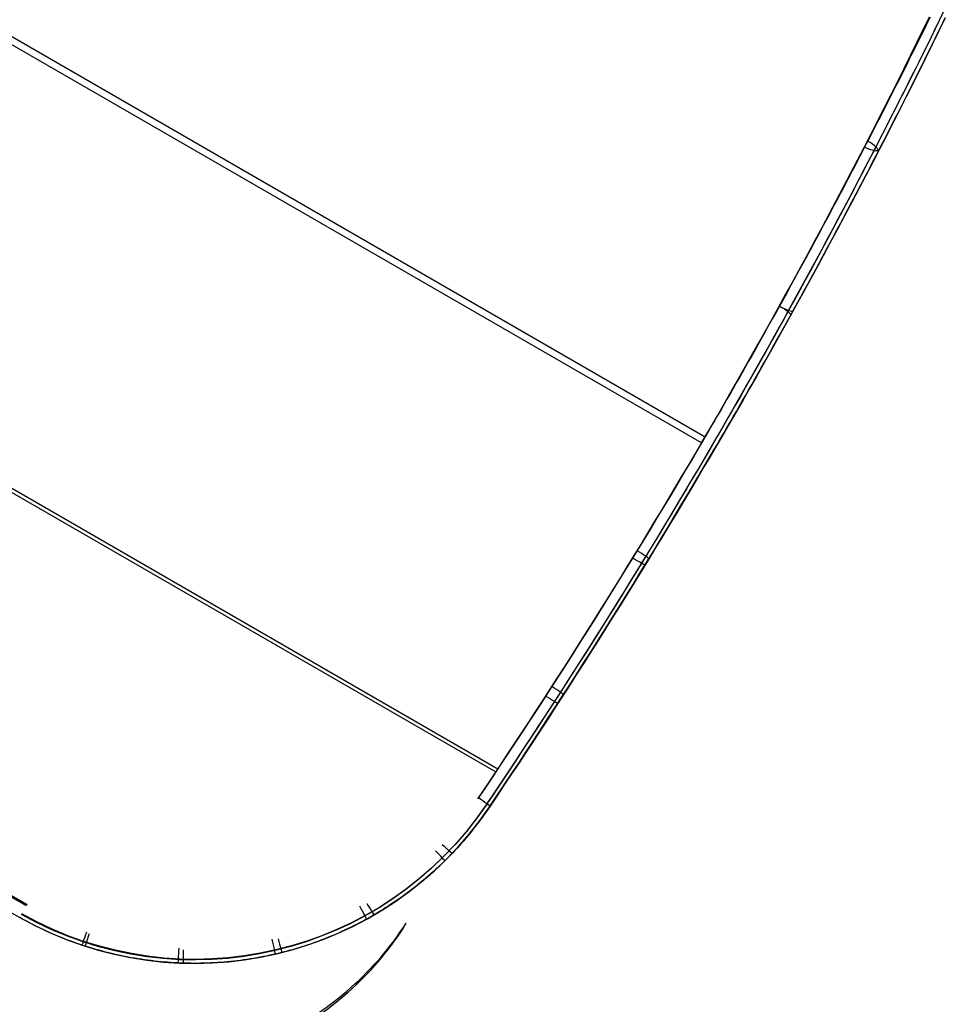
# Model space of a CAD drawing. Extents: x 8195 to 9024, y -2232 to -1505.
# Tile 40 of 42: x 8957 to 9022, y -2232 to -2163. Entities that reach past the tile are written whole.
import ezdxf

# ---------------------------------------------------------------- set-up
doc = ezdxf.new("R2010")
doc.units = 0
doc.layers.add('1', color=7, linetype='CONTINUOUS')

msp = doc.modelspace()

# ---------------------------------------------------------------- linework, layer by layer
at = {"layer": '1', "color": 7}
for p, q in [((9005.087, -2192.317, 64.131), (8752.861, -2046.694, 64.131)), ((9004.85, -2192.724, 55.143), (8756.956, -2049.602, 55.143)), ((8739.146, -2070.449, 65.569), (8990.552, -2215.598, 65.569)), ((8743.345, -2073.177, 56.57), (8990.412, -2215.821, 56.57)), ((8957.467, -2225.168, 66.868), (8725.406, -2094.249, 67.007)), ((8725.431, -2094.204, 67.006), (8957.493, -2225.122, 66.867)), ((8724.914, -2095.12, 66.007), (8956.976, -2226.038, 65.868)), ((8729.734, -2096.751, 57.997), (8957.441, -2225.213, 57.86)), ((8729.269, -2097.577, 58.995), (8956.976, -2226.039, 58.859)), ((8957.441, -2225.213, 57.86), (8770.95, -2120.003, 57.972)), ((9006.939, -2191.118, 63.004), (9006.939, -2191.118, 55.987)), ((8989.983, -2218.248, 57.689), (8989.983, -2218.248, 64.698)), ((8956.976, -2226.038, 65.868), (8956.976, -2226.039, 58.859))]:
    msp.add_line(p, q, dxfattribs=at)
at = {"layer": '1', "color": 7, "extrusion": (0.396003, 0.812273, -0.428247)}
msp.add_lwpolyline([(-9056.328, 902.439), (-9056.386, 902.443), (-9056.443, 902.45), (-9056.47, 902.454), (-9056.497, 902.458), (-9056.524, 902.462), (-9056.55, 902.468), (-9056.576, 902.473), (-9056.601, 902.479), (-9056.627, 902.486), (-9056.651, 902.492), (-9056.675, 902.5), (-9056.699, 902.507), (-9056.722, 902.516), (-9056.745, 902.524), (-9056.768, 902.533), (-9056.79, 902.542), (-9056.812, 902.552), (-9056.833, 902.563), (-9056.854, 902.573), (-9056.874, 902.584), (-9056.895, 902.596), (-9056.914, 902.608), (-9056.933, 902.62), (-9056.952, 902.633), (-9056.971, 902.646), (-9056.989, 902.66), (-9057.006, 902.674), (-9057.023, 902.689), (-9057.04, 902.704), (-9057.056, 902.719), (-9057.072, 902.735), (-9057.088, 902.751), (-9057.103, 902.768), (-9057.117, 902.785), (-9057.132, 902.803), (-9057.145, 902.821), (-9057.159, 902.839), (-9057.172, 902.858), (-9057.184, 902.877), (-9057.196, 902.897), (-9057.208, 902.917), (-9057.219, 902.937), (-9057.23, 902.958), (-9057.241, 902.98), (-9057.251, 903.002), (-9057.261, 903.024), (-9057.27, 903.047), (-9057.279, 903.07), (-9057.287, 903.093), (-9057.295, 903.117), (-9057.303, 903.142), (-9057.31, 903.166), (-9057.316, 903.192), (-9057.323, 903.217), (-9057.329, 903.243), (-9057.334, 903.27), (-9057.339, 903.297), (-9057.344, 903.324), (-9057.352, 903.38), (-9057.358, 903.438)], dxfattribs=at)
at = {"layer": '1', "color": 7, "extrusion": (0.503824, 0.862219, -0.052335)}
msp.add_lwpolyline([(-8881.074, 193.75), (-8881.13, 193.756), (-8881.185, 193.764), (-8881.238, 193.774), (-8881.264, 193.779), (-8881.289, 193.785), (-8881.314, 193.791), (-8881.339, 193.797), (-8881.363, 193.804), (-8881.387, 193.812), (-8881.411, 193.819), (-8881.434, 193.827), (-8881.457, 193.836), (-8881.479, 193.845), (-8881.501, 193.854), (-8881.522, 193.864), (-8881.543, 193.874), (-8881.564, 193.885), (-8881.584, 193.896), (-8881.604, 193.907), (-8881.624, 193.919), (-8881.643, 193.931), (-8881.661, 193.944), (-8881.68, 193.957), (-8881.698, 193.97), (-8881.715, 193.984), (-8881.732, 193.998), (-8881.749, 194.013), (-8881.765, 194.028), (-8881.781, 194.043), (-8881.796, 194.059), (-8881.811, 194.075), (-8881.826, 194.092), (-8881.84, 194.109), (-8881.854, 194.126), (-8881.867, 194.144), (-8881.88, 194.162), (-8881.893, 194.181), (-8881.905, 194.2), (-8881.917, 194.22), (-8881.928, 194.24), (-8881.939, 194.26), (-8881.95, 194.28), (-8881.96, 194.302), (-8881.969, 194.323), (-8881.979, 194.345), (-8881.988, 194.367), (-8881.996, 194.39), (-8882.004, 194.413), (-8882.012, 194.437), (-8882.02, 194.46), (-8882.026, 194.485), (-8882.033, 194.51), (-8882.039, 194.535), (-8882.045, 194.56), (-8882.05, 194.586), (-8882.06, 194.639), (-8882.067, 194.694), (-8882.073, 194.75)], dxfattribs=at)
at = {"layer": '1', "color": 7, "extrusion": (0.503132, 0.862624, -0.052335)}
msp.add_lwpolyline([(-8884.198, 201.377), (-8884.192, 201.434), (-8884.185, 201.489), (-8884.175, 201.542), (-8884.17, 201.568), (-8884.164, 201.593), (-8884.158, 201.618), (-8884.151, 201.643), (-8884.145, 201.667), (-8884.137, 201.691), (-8884.129, 201.715), (-8884.121, 201.738), (-8884.113, 201.76), (-8884.104, 201.783), (-8884.094, 201.805), (-8884.085, 201.826), (-8884.075, 201.847), (-8884.064, 201.868), (-8884.053, 201.888), (-8884.042, 201.908), (-8884.03, 201.928), (-8884.018, 201.947), (-8884.005, 201.965), (-8883.992, 201.984), (-8883.979, 202.001), (-8883.965, 202.019), (-8883.951, 202.036), (-8883.936, 202.052), (-8883.921, 202.069), (-8883.906, 202.085), (-8883.89, 202.1), (-8883.873, 202.115), (-8883.857, 202.13), (-8883.84, 202.144), (-8883.822, 202.158), (-8883.804, 202.171), (-8883.786, 202.184), (-8883.768, 202.197), (-8883.748, 202.209), (-8883.729, 202.221), (-8883.709, 202.232), (-8883.689, 202.243), (-8883.668, 202.253), (-8883.647, 202.264), (-8883.626, 202.273), (-8883.604, 202.283), (-8883.581, 202.292), (-8883.559, 202.3), (-8883.536, 202.308), (-8883.512, 202.316), (-8883.488, 202.323), (-8883.464, 202.33), (-8883.439, 202.337), (-8883.414, 202.343), (-8883.388, 202.349), (-8883.362, 202.354), (-8883.309, 202.363), (-8883.255, 202.371), (-8883.198, 202.377)], dxfattribs=at)
at = {"layer": '1', "color": 7, "extrusion": (0.026168, 0.045324, 0.99863)}
for points in [[(-8884.867, -2550.517), (-8885.052, -2550.67), (-8885.236, -2550.826), (-8885.419, -2550.983), (-8885.6, -2551.142), (-8885.779, -2551.303), (-8885.957, -2551.465), (-8886.133, -2551.629), (-8886.308, -2551.795), (-8886.481, -2551.963), (-8886.653, -2552.132), (-8886.823, -2552.302), (-8886.991, -2552.475), (-8887.158, -2552.649), (-8887.323, -2552.824), (-8887.487, -2553.001), (-8887.648, -2553.18), (-8887.808, -2553.36), (-8887.966, -2553.542), (-8888.123, -2553.725), (-8888.277, -2553.909), (-8888.43, -2554.095), (-8888.581, -2554.283), (-8888.73, -2554.472), (-8888.878, -2554.662), (-8889.023, -2554.854), (-8889.167, -2555.047), (-8889.309, -2555.242), (-8889.448, -2555.438), (-8889.586, -2555.635), (-8889.722, -2555.834), (-8889.856, -2556.033), (-8889.988, -2556.235), (-8890.189, -2556.548), (-8890.384, -2556.865), (-8890.575, -2557.185), (-8890.76, -2557.507), (-8890.941, -2557.833), (-8891.116, -2558.161), (-8891.286, -2558.491), (-8891.451, -2558.825), (-8891.611, -2559.161), (-8891.766, -2559.499), (-8891.915, -2559.84), (-8892.058, -2560.183), (-8892.196, -2560.529), (-8892.329, -2560.877), (-8892.455, -2561.227), (-8892.576, -2561.579), (-8892.691, -2561.933), (-8892.801, -2562.289), (-8892.904, -2562.647), (-8893.001, -2563.008), (-8893.093, -2563.369), (-8893.178, -2563.733), (-8893.257, -2564.099), (-8893.33, -2564.466), (-8893.396, -2564.835), (-8893.457, -2565.205), (-8893.51, -2565.576), (-8893.558, -2565.95), (-8893.598, -2566.324), (-8893.632, -2566.7), (-8893.66, -2567.077), (-8893.68, -2567.455)], [(-8887.418, -2552.562), (-8887.595, -2552.755), (-8887.769, -2552.951), (-8887.942, -2553.149), (-8888.112, -2553.348), (-8888.281, -2553.549), (-8888.447, -2553.751), (-8888.611, -2553.956), (-8888.773, -2554.162), (-8888.933, -2554.37), (-8889.09, -2554.579), (-8889.246, -2554.79), (-8889.399, -2555.003), (-8889.55, -2555.217), (-8889.698, -2555.433), (-8889.844, -2555.651), (-8889.988, -2555.869), (-8890.188, -2556.183), (-8890.384, -2556.5), (-8890.574, -2556.82), (-8890.76, -2557.142), (-8890.94, -2557.467), (-8891.116, -2557.795), (-8891.286, -2558.126), (-8891.451, -2558.46), (-8891.611, -2558.796), (-8891.765, -2559.134), (-8891.914, -2559.475), (-8892.058, -2559.818), (-8892.196, -2560.164), (-8892.328, -2560.511), (-8892.455, -2560.861), (-8892.576, -2561.214), (-8892.691, -2561.568), (-8892.8, -2561.924), (-8892.904, -2562.282), (-8893.001, -2562.642), (-8893.092, -2563.004), (-8893.178, -2563.368), (-8893.257, -2563.734), (-8893.33, -2564.101), (-8893.396, -2564.469), (-8893.456, -2564.84), (-8893.51, -2565.211), (-8893.557, -2565.585), (-8893.598, -2565.959), (-8893.632, -2566.335), (-8893.659, -2566.712), (-8893.68, -2567.09)], [(-8869.978, -2545.105), (-8870.357, -2545.103), (-8870.735, -2545.108), (-8871.112, -2545.119), (-8871.489, -2545.137), (-8871.864, -2545.162), (-8872.239, -2545.194), (-8872.612, -2545.232), (-8872.984, -2545.277), (-8873.355, -2545.327), (-8873.725, -2545.385), (-8874.093, -2545.448), (-8874.46, -2545.518), (-8874.825, -2545.594), (-8875.189, -2545.676), (-8875.551, -2545.764), (-8875.911, -2545.858), (-8876.27, -2545.958), (-8876.627, -2546.064), (-8876.982, -2546.176), (-8877.335, -2546.293), (-8877.686, -2546.416), (-8878.035, -2546.545), (-8878.381, -2546.679), (-8878.726, -2546.819), (-8879.068, -2546.964), (-8879.409, -2547.115), (-8879.746, -2547.271), (-8880.081, -2547.432), (-8880.414, -2547.599), (-8880.744, -2547.77), (-8881.072, -2547.947), (-8881.397, -2548.129), (-8881.625, -2548.26), (-8881.852, -2548.394), (-8882.077, -2548.531), (-8882.301, -2548.67), (-8882.523, -2548.811), (-8882.744, -2548.954), (-8882.964, -2549.1), (-8883.182, -2549.249), (-8883.398, -2549.4), (-8883.613, -2549.553), (-8883.826, -2549.708), (-8884.037, -2549.865), (-8884.247, -2550.025), (-8884.455, -2550.187), (-8884.662, -2550.351), (-8884.866, -2550.517)], [(-8869.978, -2544.737), (-8870.357, -2544.735), (-8870.735, -2544.74), (-8871.113, -2544.752), (-8871.489, -2544.77), (-8871.864, -2544.795), (-8872.239, -2544.827), (-8872.612, -2544.865), (-8872.984, -2544.909), (-8873.355, -2544.96), (-8873.725, -2545.017), (-8874.093, -2545.081), (-8874.46, -2545.151), (-8874.825, -2545.227), (-8875.189, -2545.309), (-8875.551, -2545.397), (-8875.911, -2545.491), (-8876.27, -2545.591), (-8876.627, -2545.697), (-8876.982, -2545.808), (-8877.335, -2545.926), (-8877.686, -2546.049), (-8878.035, -2546.178), (-8878.381, -2546.312), (-8878.726, -2546.452), (-8879.069, -2546.597), (-8879.409, -2546.748), (-8879.746, -2546.904), (-8880.082, -2547.065), (-8880.414, -2547.231), (-8880.744, -2547.403), (-8881.072, -2547.58), (-8881.397, -2547.761), (-8881.606, -2547.882), (-8881.814, -2548.004), (-8882.02, -2548.129), (-8882.226, -2548.255), (-8882.43, -2548.384), (-8882.633, -2548.514), (-8882.835, -2548.647), (-8883.036, -2548.782), (-8883.235, -2548.918), (-8883.433, -2549.057), (-8883.629, -2549.197), (-8883.824, -2549.339), (-8884.018, -2549.483), (-8884.211, -2549.63), (-8884.402, -2549.777), (-8884.591, -2549.927), (-8884.779, -2550.079), (-8884.966, -2550.232), (-8885.151, -2550.387), (-8885.335, -2550.544), (-8885.518, -2550.703), (-8885.698, -2550.863), (-8885.878, -2551.026), (-8886.055, -2551.189), (-8886.231, -2551.355), (-8886.406, -2551.522), (-8886.579, -2551.691), (-8886.75, -2551.862), (-8886.919, -2552.034), (-8887.087, -2552.208), (-8887.254, -2552.383), (-8887.418, -2552.56)]]:
    msp.add_lwpolyline(points, dxfattribs=at)
at = {"layer": '1', "color": 7, "extrusion": (0.55857, 0.827813, -0.052208)}
msp.add_lwpolyline([(-8691.928, 223.133), (-8691.984, 223.14), (-8692.039, 223.148), (-8692.092, 223.157), (-8692.117, 223.162), (-8692.143, 223.168), (-8692.168, 223.174), (-8692.193, 223.181), (-8692.217, 223.188), (-8692.241, 223.195), (-8692.264, 223.203), (-8692.287, 223.211), (-8692.31, 223.22), (-8692.332, 223.229), (-8692.354, 223.238), (-8692.375, 223.248), (-8692.396, 223.258), (-8692.417, 223.269), (-8692.437, 223.28), (-8692.457, 223.291), (-8692.476, 223.303), (-8692.495, 223.315), (-8692.514, 223.328), (-8692.532, 223.341), (-8692.55, 223.354), (-8692.567, 223.368), (-8692.584, 223.382), (-8692.601, 223.397), (-8692.617, 223.412), (-8692.633, 223.427), (-8692.648, 223.443), (-8692.663, 223.459), (-8692.678, 223.476), (-8692.692, 223.493), (-8692.705, 223.511), (-8692.719, 223.528), (-8692.732, 223.547), (-8692.744, 223.565), (-8692.756, 223.584), (-8692.768, 223.604), (-8692.779, 223.624), (-8692.79, 223.644), (-8692.801, 223.665), (-8692.811, 223.686), (-8692.821, 223.707), (-8692.83, 223.729), (-8692.839, 223.751), (-8692.847, 223.774), (-8692.856, 223.797), (-8692.863, 223.82), (-8692.871, 223.844), (-8692.877, 223.868), (-8692.884, 223.893), (-8692.89, 223.918), (-8692.896, 223.944), (-8692.901, 223.97), (-8692.91, 224.023), (-8692.918, 224.077), (-8692.924, 224.133)], dxfattribs=at)
at = {"layer": '1', "color": 7, "extrusion": (0.870959, -0.491356, -0.000521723)}
msp.add_lwpolyline([(2462.278, 70.509), (2462.284, 70.568), (2462.293, 70.625), (2462.298, 70.652), (2462.303, 70.68), (2462.309, 70.706), (2462.315, 70.733), (2462.322, 70.759), (2462.329, 70.784), (2462.336, 70.809), (2462.344, 70.834), (2462.352, 70.858), (2462.361, 70.882), (2462.37, 70.905), (2462.38, 70.928), (2462.39, 70.951), (2462.4, 70.973), (2462.411, 70.994), (2462.422, 71.015), (2462.434, 71.036), (2462.446, 71.056), (2462.458, 71.076), (2462.471, 71.095), (2462.484, 71.114), (2462.498, 71.133), (2462.512, 71.151), (2462.527, 71.168), (2462.542, 71.186), (2462.557, 71.202), (2462.573, 71.219), (2462.589, 71.234), (2462.606, 71.25), (2462.623, 71.265), (2462.64, 71.279), (2462.658, 71.293), (2462.676, 71.307), (2462.695, 71.32), (2462.714, 71.333), (2462.734, 71.345), (2462.754, 71.357), (2462.774, 71.368), (2462.795, 71.379), (2462.816, 71.39), (2462.838, 71.4), (2462.86, 71.41), (2462.883, 71.419), (2462.905, 71.428), (2462.929, 71.436), (2462.953, 71.444), (2462.977, 71.451), (2463.001, 71.458), (2463.026, 71.465), (2463.052, 71.471), (2463.078, 71.477), (2463.104, 71.482), (2463.131, 71.487), (2463.158, 71.491), (2463.185, 71.495), (2463.213, 71.498), (2463.27, 71.504), (2463.329, 71.508)], dxfattribs=at)
at = {"layer": '1', "color": 7, "extrusion": (0.870959, -0.491356, -0.000521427)}
msp.add_lwpolyline([(2462.277, 63.497), (2462.282, 63.443), (2462.289, 63.39), (2462.298, 63.339), (2462.303, 63.314), (2462.308, 63.29), (2462.314, 63.265), (2462.32, 63.241), (2462.326, 63.218), (2462.333, 63.195), (2462.34, 63.172), (2462.348, 63.149), (2462.356, 63.127), (2462.364, 63.106), (2462.373, 63.084), (2462.382, 63.063), (2462.392, 63.043), (2462.401, 63.023), (2462.412, 63.003), (2462.423, 62.983), (2462.434, 62.964), (2462.445, 62.945), (2462.457, 62.927), (2462.469, 62.909), (2462.482, 62.891), (2462.495, 62.874), (2462.508, 62.857), (2462.522, 62.841), (2462.536, 62.825), (2462.551, 62.809), (2462.566, 62.793), (2462.581, 62.778), (2462.597, 62.764), (2462.613, 62.749), (2462.63, 62.735), (2462.647, 62.722), (2462.664, 62.709), (2462.682, 62.696), (2462.7, 62.683), (2462.719, 62.671), (2462.738, 62.659), (2462.757, 62.648), (2462.776, 62.637), (2462.797, 62.626), (2462.817, 62.616), (2462.838, 62.606), (2462.859, 62.597), (2462.881, 62.588), (2462.903, 62.579), (2462.925, 62.57), (2462.948, 62.562), (2462.971, 62.555), (2462.995, 62.547), (2463.019, 62.541), (2463.043, 62.534), (2463.068, 62.528), (2463.118, 62.516), (2463.171, 62.507), (2463.224, 62.498)], dxfattribs=at)
at = {"layer": '1', "color": 7}
for points in [[(9021.816, -2162.488, 55.8), (9021.533, -2163.069, 56.077), (9021.247, -2163.652, 56.35), (9020.96, -2164.236, 56.618), (9020.672, -2164.822, 56.881), (9020.381, -2165.409, 57.14), (9020.089, -2165.997, 57.395), (9019.796, -2166.586, 57.644), (9019.501, -2167.176, 57.889), (9019.204, -2167.768, 58.13), (9018.905, -2168.361, 58.365), (9018.605, -2168.954, 58.596), (9018.303, -2169.549, 58.823), (9018, -2170.145, 59.044), (9017.695, -2170.741, 59.261), (9017.389, -2171.339, 59.473), (9017.081, -2171.937, 59.681), (9016.711, -2172.653, 59.922), (9016.338, -2173.371, 60.157), (9015.964, -2174.089, 60.385), (9015.587, -2174.808, 60.606), (9015.208, -2175.529, 60.82), (9014.827, -2176.25, 61.027), (9014.444, -2176.972, 61.227), (9014.059, -2177.695, 61.42), (9013.672, -2178.418, 61.607), (9013.283, -2179.143, 61.786), (9012.892, -2179.868, 61.958), (9012.499, -2180.593, 62.124), (9012.104, -2181.319, 62.282), (9011.706, -2182.045, 62.433), (9011.307, -2182.772, 62.578), (9010.906, -2183.499, 62.715), (9010.589, -2184.074, 62.818), (9010.27, -2184.648, 62.917), (9009.949, -2185.222, 63.012), (9009.628, -2185.797, 63.102), (9009.306, -2186.371, 63.188), (9008.982, -2186.946, 63.269), (9008.658, -2187.521, 63.346), (9008.332, -2188.095, 63.418), (9008.005, -2188.67, 63.486), (9007.678, -2189.244, 63.55), (9007.349, -2189.818, 63.609), (9007.019, -2190.392, 63.664), (9006.688, -2190.966, 63.714), (9006.357, -2191.54, 63.76), (9006.024, -2192.113, 63.802), (9005.69, -2192.686, 63.839)], [(9020.897, -2162.822, 56.419), (9020.716, -2163.19, 56.592), (9020.534, -2163.559, 56.762), (9020.352, -2163.929, 56.931), (9020.169, -2164.299, 57.098), (9019.985, -2164.669, 57.263), (9019.801, -2165.04, 57.427), (9019.617, -2165.411, 57.588), (9019.431, -2165.783, 57.747), (9019.245, -2166.155, 57.905), (9019.059, -2166.527, 58.06), (9018.871, -2166.9, 58.214), (9018.683, -2167.273, 58.366), (9018.495, -2167.647, 58.516), (9018.306, -2168.021, 58.664), (9018.116, -2168.395, 58.81), (9017.926, -2168.77, 58.955), (9017.735, -2169.144, 59.097), (9017.544, -2169.52, 59.238), (9017.352, -2169.895, 59.376), (9017.159, -2170.271, 59.513), (9016.966, -2170.647, 59.648), (9016.772, -2171.023, 59.78), (9016.578, -2171.4, 59.911), (9016.383, -2171.777, 60.04), (9016.188, -2172.154, 60.167), (9015.991, -2172.532, 60.293), (9015.795, -2172.909, 60.416), (9015.598, -2173.287, 60.537), (9015.4, -2173.665, 60.657), (9015.202, -2174.044, 60.774), (9015.003, -2174.422, 60.89), (9014.803, -2174.801, 61.003), (9014.604, -2175.18, 61.115), (9014.403, -2175.559, 61.225), (9014.202, -2175.938, 61.333), (9014, -2176.318, 61.439), (9013.798, -2176.698, 61.543), (9013.596, -2177.078, 61.645), (9013.393, -2177.458, 61.745), (9013.189, -2177.838, 61.843), (9012.985, -2178.218, 61.939), (9012.78, -2178.598, 62.034), (9012.575, -2178.979, 62.126), (9012.369, -2179.36, 62.216), (9012.163, -2179.74, 62.305), (9011.956, -2180.121, 62.392), (9011.748, -2180.502, 62.476), (9011.541, -2180.883, 62.559), (9011.332, -2181.264, 62.639), (9011.123, -2181.646, 62.718), (9010.914, -2182.027, 62.795), (9010.704, -2182.408, 62.87), (9010.494, -2182.79, 62.943), (9010.283, -2183.171, 63.014), (9010.072, -2183.552, 63.083), (9009.86, -2183.934, 63.15), (9009.648, -2184.315, 63.215), (9009.435, -2184.697, 63.278), (9009.222, -2185.078, 63.339), (9009.008, -2185.46, 63.399), (9008.794, -2185.841, 63.456), (9008.579, -2186.223, 63.511), (9008.364, -2186.604, 63.565), (9008.149, -2186.986, 63.616), (9007.933, -2187.367, 63.666), (9007.717, -2187.748, 63.713), (9007.5, -2188.13, 63.759), (9007.283, -2188.511, 63.803), (9007.065, -2188.892, 63.844), (9006.847, -2189.273, 63.884), (9006.628, -2189.654, 63.922), (9006.409, -2190.034, 63.957), (9006.19, -2190.415, 63.991), (9005.97, -2190.796, 64.023), (9005.75, -2191.176, 64.053), (9005.53, -2191.557, 64.081), (9005.309, -2191.937, 64.107), (9005.087, -2192.317, 64.131)], [(9021.549, -2163.012, 46.814), (9021.275, -2163.574, 47.108), (9020.999, -2164.138, 47.397), (9020.721, -2164.704, 47.682), (9020.441, -2165.271, 47.961), (9020.16, -2165.84, 48.236), (9019.877, -2166.41, 48.506), (9019.592, -2166.981, 48.772), (9019.306, -2167.554, 49.032), (9019.017, -2168.129, 49.288), (9018.728, -2168.704, 49.538), (9018.436, -2169.281, 49.784), (9018.143, -2169.859, 50.025), (9017.848, -2170.439, 50.261), (9017.551, -2171.019, 50.492), (9017.253, -2171.601, 50.717), (9016.953, -2172.184, 50.938), (9016.595, -2172.878, 51.195), (9016.234, -2173.574, 51.444), (9015.871, -2174.27, 51.686), (9015.506, -2174.969, 51.92), (9015.138, -2175.668, 52.148), (9014.769, -2176.368, 52.368), (9014.397, -2177.07, 52.582), (9014.023, -2177.773, 52.788), (9013.647, -2178.476, 52.986), (9013.269, -2179.181, 53.178), (9012.889, -2179.886, 53.362), (9012.507, -2180.592, 53.539), (9012.123, -2181.299, 53.709), (9011.736, -2182.006, 53.871), (9011.348, -2182.715, 54.026), (9010.958, -2183.423, 54.174), (9010.625, -2184.026, 54.294), (9010.291, -2184.628, 54.408), (9009.955, -2185.231, 54.517), (9009.618, -2185.834, 54.621), (9009.28, -2186.437, 54.719), (9008.94, -2187.041, 54.812), (9008.599, -2187.644, 54.9), (9008.257, -2188.248, 54.982), (9007.913, -2188.851, 55.059), (9007.569, -2189.455, 55.13), (9007.223, -2190.058, 55.197), (9006.876, -2190.661, 55.257), (9006.528, -2191.265, 55.313), (9006.179, -2191.867, 55.363), (9005.829, -2192.47, 55.407), (9005.478, -2193.072, 55.447)], [(9005.74, -2193.183, 56.142), (9005.963, -2192.801, 56.118), (9006.185, -2192.419, 56.092), (9006.407, -2192.037, 56.063), (9006.629, -2191.655, 56.033), (9006.85, -2191.273, 56), (9007.071, -2190.89, 55.965), (9007.291, -2190.507, 55.928), (9007.511, -2190.125, 55.889), (9007.73, -2189.742, 55.848), (9007.95, -2189.359, 55.804), (9008.168, -2188.976, 55.759), (9008.387, -2188.592, 55.711), (9008.604, -2188.209, 55.661), (9008.822, -2187.826, 55.609), (9009.039, -2187.442, 55.554), (9009.255, -2187.059, 55.498), (9009.471, -2186.675, 55.439), (9009.687, -2186.292, 55.378), (9009.902, -2185.908, 55.315), (9010.116, -2185.525, 55.25), (9010.33, -2185.141, 55.183), (9010.544, -2184.757, 55.114), (9010.757, -2184.374, 55.042), (9010.97, -2183.99, 54.969), (9011.182, -2183.607, 54.893), (9011.393, -2183.223, 54.815), (9011.604, -2182.84, 54.735), (9011.815, -2182.457, 54.653), (9012.025, -2182.073, 54.568), (9012.235, -2181.69, 54.482), (9012.444, -2181.307, 54.393), (9012.652, -2180.924, 54.302), (9012.86, -2180.541, 54.209), (9013.068, -2180.158, 54.114), (9013.274, -2179.776, 54.017), (9013.481, -2179.393, 53.918), (9013.686, -2179.011, 53.816), (9013.892, -2178.629, 53.713), (9014.096, -2178.247, 53.607), (9014.3, -2177.865, 53.499), (9014.504, -2177.484, 53.389), (9014.707, -2177.102, 53.277), (9014.909, -2176.721, 53.163), (9015.111, -2176.34, 53.046), (9015.312, -2175.96, 52.928), (9015.513, -2175.579, 52.807), (9015.713, -2175.199, 52.685), (9015.912, -2174.819, 52.56), (9016.111, -2174.439, 52.433), (9016.309, -2174.06, 52.304), (9016.507, -2173.681, 52.173), (9016.704, -2173.302, 52.04), (9016.9, -2172.924, 51.904), (9017.096, -2172.546, 51.767), (9017.291, -2172.168, 51.627), (9017.485, -2171.791, 51.486), (9017.679, -2171.414, 51.342), (9017.872, -2171.037, 51.196), (9018.065, -2170.661, 51.048), (9018.257, -2170.285, 50.898), (9018.448, -2169.91, 50.746), (9018.639, -2169.535, 50.592), (9018.829, -2169.16, 50.436), (9019.018, -2168.786, 50.277), (9019.207, -2168.413, 50.117), (9019.395, -2168.04, 49.955), (9019.582, -2167.667, 49.79), (9019.769, -2167.295, 49.623), (9019.955, -2166.923, 49.455), (9020.14, -2166.552, 49.284), (9020.325, -2166.181, 49.111), (9020.509, -2165.811, 48.936), (9020.692, -2165.441, 48.759), (9020.875, -2165.072, 48.58), (9021.057, -2164.703, 48.399), (9021.238, -2164.335, 48.216), (9021.419, -2163.968, 48.031), (9021.599, -2163.601, 47.844), (9021.778, -2163.235, 47.654), (9021.956, -2162.869, 47.463)], [(8989.983, -2218.248, 64.698), (8989.852, -2218.441, 64.71), (8989.72, -2218.633, 64.722), (8989.586, -2218.824, 64.733), (8989.449, -2219.013, 64.745), (8989.312, -2219.201, 64.757), (8989.172, -2219.388, 64.768), (8989.03, -2219.573, 64.78), (8988.887, -2219.757, 64.792), (8988.742, -2219.939, 64.803), (8988.595, -2220.12, 64.815), (8988.447, -2220.3, 64.826), (8988.296, -2220.478, 64.838), (8988.145, -2220.655, 64.85), (8987.991, -2220.83, 64.861), (8987.836, -2221.004, 64.872), (8987.679, -2221.176, 64.884), (8987.52, -2221.347, 64.895), (8987.36, -2221.516, 64.907), (8987.198, -2221.684, 64.918), (8987.035, -2221.85, 64.93), (8986.87, -2222.015, 64.941), (8986.704, -2222.178, 64.952), (8986.536, -2222.339, 64.963), (8986.367, -2222.499, 64.975), (8986.196, -2222.657, 64.986), (8986.023, -2222.814, 64.997), (8985.85, -2222.969, 65.008), (8985.674, -2223.123, 65.019), (8985.498, -2223.275, 65.03), (8985.319, -2223.425, 65.041), (8985.14, -2223.574, 65.052), (8984.959, -2223.721, 65.063), (8984.777, -2223.866, 65.074), (8984.593, -2224.009, 65.085), (8984.408, -2224.151, 65.096), (8984.222, -2224.291, 65.107), (8984.035, -2224.43, 65.117), (8983.846, -2224.566, 65.128), (8983.656, -2224.701, 65.139), (8983.465, -2224.835, 65.149), (8983.272, -2224.966, 65.16), (8983.079, -2225.096, 65.171), (8982.884, -2225.223, 65.181), (8982.688, -2225.35, 65.191), (8982.491, -2225.474, 65.202), (8982.292, -2225.596, 65.212), (8982.093, -2225.717, 65.222), (8981.892, -2225.835, 65.233), (8981.691, -2225.952, 65.243), (8981.488, -2226.067, 65.253), (8981.284, -2226.18, 65.263), (8981.08, -2226.292, 65.273), (8980.874, -2226.401, 65.283), (8980.667, -2226.508, 65.293), (8980.459, -2226.614, 65.303), (8980.251, -2226.718, 65.312), (8980.041, -2226.819, 65.322), (8979.83, -2226.919, 65.332), (8979.619, -2227.016, 65.341), (8979.406, -2227.112, 65.351), (8979.193, -2227.206, 65.36), (8978.979, -2227.298, 65.37), (8978.763, -2227.387, 65.379), (8978.548, -2227.475, 65.388), (8978.331, -2227.561, 65.398), (8978.113, -2227.644, 65.407), (8977.895, -2227.726, 65.416), (8977.676, -2227.805, 65.425), (8977.456, -2227.883, 65.434), (8977.236, -2227.958, 65.442), (8977.014, -2228.031, 65.451), (8976.793, -2228.103, 65.46), (8976.57, -2228.172, 65.468), (8976.347, -2228.239, 65.477), (8976.123, -2228.304, 65.485), (8975.899, -2228.367, 65.494), (8975.674, -2228.428, 65.502), (8975.448, -2228.486, 65.51), (8975.222, -2228.543, 65.519), (8974.996, -2228.597, 65.527), (8974.768, -2228.65, 65.535), (8974.541, -2228.7, 65.543), (8974.313, -2228.748, 65.55), (8974.084, -2228.794, 65.558), (8973.856, -2228.838, 65.566), (8973.626, -2228.88, 65.573), (8973.397, -2228.92, 65.581), (8973.167, -2228.957, 65.588), (8972.937, -2228.993, 65.596), (8972.706, -2229.026, 65.603), (8972.475, -2229.057, 65.61), (8972.244, -2229.086, 65.617), (8972.012, -2229.112, 65.624), (8971.781, -2229.137, 65.631), (8971.549, -2229.159, 65.638), (8971.317, -2229.18, 65.645), (8971.085, -2229.198, 65.651), (8970.852, -2229.213, 65.658), (8970.62, -2229.227, 65.664), (8970.387, -2229.238, 65.671), (8970.154, -2229.248, 65.677), (8969.922, -2229.255, 65.683), (8969.689, -2229.26, 65.689), (8969.456, -2229.263, 65.695), (8969.223, -2229.263, 65.701), (8968.99, -2229.262, 65.707), (8968.757, -2229.258, 65.712), (8968.525, -2229.252, 65.718), (8968.292, -2229.244, 65.724), (8968.059, -2229.234, 65.729), (8967.827, -2229.221, 65.734), (8967.594, -2229.207, 65.739), (8967.362, -2229.19, 65.745), (8967.13, -2229.172, 65.75), (8966.898, -2229.151, 65.755), (8966.666, -2229.128, 65.759), (8966.435, -2229.103, 65.764), (8966.204, -2229.075, 65.769), (8965.973, -2229.046, 65.773), (8965.742, -2229.014, 65.778), (8965.512, -2228.981, 65.782), (8965.282, -2228.945, 65.786), (8965.052, -2228.907, 65.79), (8964.823, -2228.867, 65.794), (8964.594, -2228.825, 65.798), (8964.365, -2228.78, 65.802), (8964.137, -2228.734, 65.806), (8963.909, -2228.686, 65.809), (8963.682, -2228.635, 65.813), (8963.455, -2228.582, 65.816), (8963.229, -2228.528, 65.82), (8963.003, -2228.471, 65.823), (8962.778, -2228.412, 65.826), (8962.554, -2228.351, 65.829), (8962.33, -2228.287, 65.832), (8962.106, -2228.222, 65.835), (8961.883, -2228.155, 65.837), (8961.661, -2228.086, 65.84), (8961.44, -2228.014, 65.842), (8961.219, -2227.941, 65.845), (8960.999, -2227.865, 65.847), (8960.779, -2227.787, 65.849), (8960.561, -2227.708, 65.851), (8960.343, -2227.626, 65.853), (8960.126, -2227.542, 65.855), (8959.909, -2227.456, 65.856), (8959.694, -2227.368, 65.858), (8959.479, -2227.278, 65.86), (8959.265, -2227.186, 65.861), (8959.052, -2227.092, 65.862), (8958.84, -2226.996, 65.863), (8958.629, -2226.897, 65.864), (8958.419, -2226.797, 65.865), (8958.21, -2226.695, 65.866), (8958.002, -2226.59, 65.867), (8957.795, -2226.484, 65.867), (8957.588, -2226.376, 65.868), (8957.383, -2226.265, 65.868), (8957.179, -2226.153, 65.868), (8956.976, -2226.038, 65.868)], [(8989.983, -2218.248, 57.689), (8989.853, -2218.441, 57.701), (8989.72, -2218.634, 57.713), (8989.586, -2218.824, 57.725), (8989.45, -2219.014, 57.737), (8989.312, -2219.202, 57.748), (8989.172, -2219.388, 57.76), (8989.03, -2219.573, 57.772), (8988.887, -2219.757, 57.784), (8988.742, -2219.94, 57.795), (8988.595, -2220.121, 57.807), (8988.447, -2220.3, 57.819), (8988.296, -2220.478, 57.83), (8988.144, -2220.655, 57.842), (8987.991, -2220.83, 57.853), (8987.836, -2221.004, 57.865), (8987.679, -2221.176, 57.876), (8987.52, -2221.347, 57.888), (8987.36, -2221.516, 57.899), (8987.198, -2221.684, 57.911), (8987.035, -2221.85, 57.922), (8986.87, -2222.015, 57.933), (8986.704, -2222.178, 57.945), (8986.536, -2222.339, 57.956), (8986.366, -2222.499, 57.967), (8986.195, -2222.658, 57.979), (8986.023, -2222.814, 57.99), (8985.849, -2222.97, 58.001), (8985.674, -2223.123, 58.012), (8985.497, -2223.275, 58.023), (8985.319, -2223.425, 58.034), (8985.14, -2223.574, 58.045), (8984.959, -2223.721, 58.056), (8984.777, -2223.866, 58.067), (8984.593, -2224.01, 58.078), (8984.408, -2224.151, 58.088), (8984.222, -2224.292, 58.099), (8984.034, -2224.43, 58.11), (8983.846, -2224.567, 58.12), (8983.656, -2224.702, 58.131), (8983.464, -2224.835, 58.142), (8983.272, -2224.966, 58.152), (8983.078, -2225.096, 58.163), (8982.884, -2225.224, 58.173), (8982.688, -2225.35, 58.183), (8982.49, -2225.474, 58.194), (8982.292, -2225.597, 58.204), (8982.093, -2225.717, 58.214), (8981.892, -2225.836, 58.224), (8981.69, -2225.953, 58.234), (8981.488, -2226.068, 58.244), (8981.284, -2226.181, 58.254), (8981.079, -2226.292, 58.264), (8980.873, -2226.402, 58.274), (8980.667, -2226.509, 58.284), (8980.459, -2226.614, 58.294), (8980.25, -2226.718, 58.304), (8980.04, -2226.82, 58.313), (8979.83, -2226.919, 58.323), (8979.618, -2227.017, 58.332), (8979.406, -2227.113, 58.342), (8979.192, -2227.206, 58.351), (8978.978, -2227.298, 58.36), (8978.763, -2227.388, 58.37), (8978.547, -2227.476, 58.379), (8978.33, -2227.561, 58.388), (8978.113, -2227.645, 58.397), (8977.895, -2227.726, 58.406), (8977.676, -2227.806, 58.415), (8977.456, -2227.883, 58.424), (8977.235, -2227.959, 58.433), (8977.014, -2228.032, 58.441), (8976.792, -2228.103, 58.45), (8976.57, -2228.172, 58.459), (8976.346, -2228.239, 58.467), (8976.123, -2228.305, 58.476), (8975.898, -2228.367, 58.484), (8975.673, -2228.428, 58.492), (8975.448, -2228.487, 58.5), (8975.222, -2228.544, 58.509), (8974.995, -2228.598, 58.517), (8974.768, -2228.651, 58.525), (8974.54, -2228.701, 58.532), (8974.312, -2228.749, 58.54), (8974.084, -2228.795, 58.548), (8973.855, -2228.839, 58.556), (8973.626, -2228.881, 58.563), (8973.396, -2228.92, 58.571), (8973.166, -2228.958, 58.578), (8972.936, -2228.993, 58.585), (8972.705, -2229.026, 58.593), (8972.474, -2229.057, 58.6), (8972.243, -2229.086, 58.607), (8972.012, -2229.113, 58.614), (8971.78, -2229.138, 58.621), (8971.548, -2229.16, 58.628), (8971.316, -2229.18, 58.634), (8971.084, -2229.198, 58.641), (8970.852, -2229.214, 58.647), (8970.619, -2229.227, 58.654), (8970.387, -2229.239, 58.66), (8970.154, -2229.248, 58.666), (8969.921, -2229.255, 58.673), (8969.688, -2229.26, 58.679), (8969.455, -2229.263, 58.685), (8969.222, -2229.263, 58.691), (8968.99, -2229.262, 58.696), (8968.757, -2229.258, 58.702), (8968.524, -2229.252, 58.708), (8968.291, -2229.244, 58.713), (8968.059, -2229.234, 58.719), (8967.826, -2229.222, 58.724), (8967.594, -2229.207, 58.729), (8967.361, -2229.191, 58.734), (8967.129, -2229.172, 58.739), (8966.897, -2229.151, 58.744), (8966.666, -2229.128, 58.749), (8966.434, -2229.103, 58.754), (8966.203, -2229.075, 58.758), (8965.972, -2229.046, 58.763), (8965.741, -2229.014, 58.767), (8965.511, -2228.981, 58.772), (8965.281, -2228.945, 58.776), (8965.051, -2228.907, 58.78), (8964.822, -2228.867, 58.784), (8964.593, -2228.825, 58.788), (8964.365, -2228.78, 58.792), (8964.136, -2228.734, 58.795), (8963.909, -2228.685, 58.799), (8963.681, -2228.635, 58.803), (8963.455, -2228.582, 58.806), (8963.229, -2228.527, 58.809), (8963.003, -2228.471, 58.813), (8962.778, -2228.412, 58.816), (8962.553, -2228.35, 58.819), (8962.329, -2228.287, 58.822), (8962.106, -2228.222, 58.824), (8961.883, -2228.155, 58.827), (8961.661, -2228.085, 58.83), (8961.439, -2228.014, 58.832), (8961.218, -2227.94, 58.834), (8960.998, -2227.865, 58.837), (8960.779, -2227.787, 58.839), (8960.56, -2227.707, 58.841), (8960.342, -2227.626, 58.843), (8960.125, -2227.542, 58.845), (8959.909, -2227.456, 58.846), (8959.693, -2227.368, 58.848), (8959.479, -2227.278, 58.85), (8959.265, -2227.186, 58.851), (8959.052, -2227.092, 58.852), (8958.84, -2226.996, 58.853), (8958.629, -2226.897, 58.854), (8958.419, -2226.797, 58.855), (8958.21, -2226.695, 58.856), (8958.001, -2226.591, 58.857), (8957.794, -2226.484, 58.858), (8957.588, -2226.376, 58.858), (8957.383, -2226.266, 58.858), (8957.179, -2226.153, 58.859), (8956.976, -2226.039, 58.859)]]:
    msp.add_polyline3d(points, dxfattribs=at)
at = {"layer": '1', "color": 7, "extrusion": (-0.845351, 0.503249, 0.179228)}
msp.add_arc((-2717.407, 1553.498, -8705.859), 88.695, 93.05847, 115.81488, dxfattribs=at)
at = {"layer": '1', "color": 7, "extrusion": (0.842949, -0.50199, -0.193501)}
msp.add_arc((2718.731, 1679.765, 8680.118), 96.693, 66.12702, 86.94272, dxfattribs=at)
at = {"layer": '1', "color": 7, "extrusion": (0, 0, -1)}
msp.add_arc((-8610.949, -1962.493, -56.081), 457.25, 206.2696, 210.1659, dxfattribs=at)
at = {"layer": '1', "color": 7, "extrusion": (-0.435036, -0.843329, 0.315499)}
msp.add_arc((9008.677, 744.204, -2074.762), 1, 269.44231, 0.01063, dxfattribs=at)
at = {"layer": '1', "color": 7, "extrusion": (-0.438833, -0.849999, 0.291423)}
msp.add_arc((9007.946, 699.446, -2093.459), 1, 0.00456, 89.12767, dxfattribs=at)
at = {"layer": '1', "color": 7, "extrusion": (-0.475781, -0.86198, 0.174992)}
msp.add_arc((8943.393, 481.522, -2395.7), 1, 269.52002, 0.0095, dxfattribs=at)
at = {"layer": '1', "color": 7, "extrusion": (-0.477695, -0.863987, 0.15917)}
msp.add_arc((8941.645, 451.043, -2407.965), 1, 0.00489, 89.78946, dxfattribs=at)
at = {"layer": '1', "color": 7, "extrusion": (0.026169, 0.045326, 0.998629)}
msp.add_arc((-8437.294, -2599.415, 191.329), 457.499, 175.99587, 179.70128, dxfattribs=at)
at = {"layer": '1', "color": 7, "extrusion": (0.02617, 0.045327, 0.998629)}
msp.add_arc((-8437.292, -2599.054, 200.332), 457.499, 175.99593, 179.74728, dxfattribs=at)
at = {"layer": '1', "color": 7, "extrusion": (-0.026168, -0.045324, -0.99863)}
for centre, radius, start, end in [((8437.298, -2599.036, -200.029), 458.207, 0.25285, 4.0042), ((8437.298, -2599.402, -191.616), 458.206, 0.29879, 4.0042), ((8869.725, -2569.115, -191.615), 24.717, 3.96388, 89.39864), ((8869.725, -2568.748, -200.011), 24.737, 3.96496, 89.39829)]:
    msp.add_arc(centre, radius, start, end, dxfattribs=at)
at = {"layer": '1', "color": 7, "extrusion": (0.026105, 0.045215, 0.998636)}
msp.add_arc((-8437.309, -2599.038, 198.994), 458.497, 175.99485, 179.74621, dxfattribs=at)
at = {"layer": '1', "color": 7, "extrusion": (0.02611, 0.045226, 0.998636)}
msp.add_arc((-8437.317, -2599.293, 192.019), 458.521, 175.99493, 179.70016, dxfattribs=at)
at = {"layer": '1', "color": 7, "extrusion": (-0.520593, -0.8522, 0.05232)}
msp.add_arc((8827.63, 210.772, -2807.035), 1, 359.99377, 90.07429, dxfattribs=at)
at = {"layer": '1', "color": 7, "extrusion": (-0.521492, -0.851651, 0.052319)}
msp.add_arc((8824.657, 204.255, -2816.217), 1, 270.07774, 0.00001, dxfattribs=at)
at = {"layer": '1', "color": 7, "extrusion": (-0.541455, -0.839103, 0.052272)}
msp.add_arc((8755.674, 221.974, -3012.346), 1, 359.98609, 90.14822, dxfattribs=at)
at = {"layer": '1', "color": 7, "extrusion": (-0.542724, -0.838283, 0.052268)}
msp.add_arc((8751.093, 215.655, -3025.256), 1, 270.15287, 0.00001, dxfattribs=at)
at = {"layer": '1', "color": 7, "extrusion": (-0.558571, -0.827812, 0.052209)}
msp.add_arc((8691.922, 231.137, -3181.871), 0.999, 359.89591, 90.26887, dxfattribs=at)
at = {"layer": '1', "color": 7}
msp.add_arc((8969.26, -2204.265, 61.779), 25, 240.57025, 325.99029, dxfattribs=at)
at = {"layer": '1', "color": 7, "extrusion": (-0.689494, -0.722503, 0.050859)}
msp.add_arc((8034.513, 291.655, -4588.721), 1, 273.72446, 0.14945, dxfattribs=at)
at = {"layer": '1', "color": 7, "extrusion": (-0.71139, -0.700984, 0.050456)}
msp.add_arc((7889.417, 309.154, -4832.209), 1, 0.0208, 87.5706, dxfattribs=at)
at = {"layer": '1', "color": 7, "extrusion": (-0.875265, -0.481564, 0.044792)}
msp.add_arc((6278.869, 369.593, -6786.064), 1, 0.05993, 90.96259, dxfattribs=at)
at = {"layer": '1', "color": 7, "extrusion": (-0.86276, -0.503566, 0.045463)}
msp.add_arc((6449.01, 359.818, -6625.674), 1, 272.17773, 0.26646, dxfattribs=at)
at = {"layer": '1', "color": 7, "extrusion": (-0.948719, 0.315944, 0.010521)}
msp.add_arc((-718.598, 162.694, -9205.043), 1, 0.06368, 89.86643, dxfattribs=at)
at = {"layer": '1', "color": 7, "extrusion": (-0.951565, 0.307252, 0.01099)}
msp.add_arc((-634.366, 160.071, -9211.449), 1.001, 276.15314, 0.02573, dxfattribs=at)
at = {"layer": '1', "color": 7, "extrusion": (-0.998618, 0.046723, 0.024047)}
msp.add_arc((1806.662, 283.635, -9058.277), 1, 0.10358, 92.19768, dxfattribs=at)
at = {"layer": '1', "color": 7, "extrusion": (-0.973484, -0.225943, 0.035764)}
msp.add_arc((4199.03, 360.134, -8231.046), 1, 0.09809, 94.04223, dxfattribs=at)
at = {"layer": '1', "color": 7, "extrusion": (-0.968761, -0.245295, 0.036518)}
msp.add_arc((4362.409, 356.227, -8146.234), 1, 270.31317, 0.24945, dxfattribs=at)
at = {"layer": '1', "color": 7, "extrusion": (-0.999176, 0.032202, 0.024721)}
msp.add_arc((1938.205, 282.059, -9031.396), 1, 273.1419, 0.1482, dxfattribs=at)

doc.saveas('drawing.dxf')
